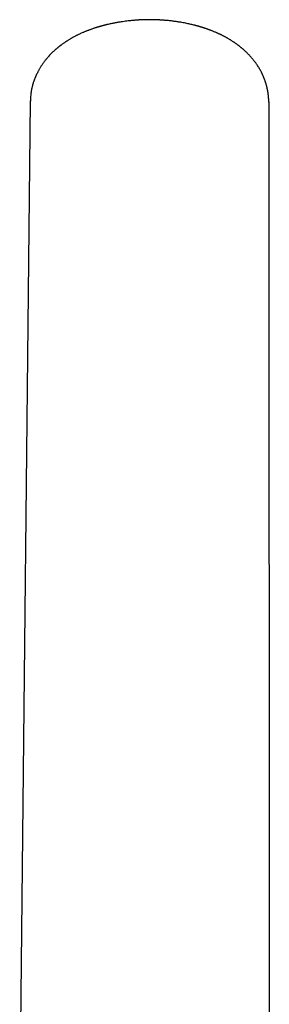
# Model space of a CAD drawing. Header units: millimetres. Extents: x 8 to 690, y 12 to 649.
# Tile 12 of 19: x 397 to 408, y 506 to 549. Entities that reach past the tile are written whole.
import ezdxf

# ---------------------------------------------------------------- set-up
doc = ezdxf.new("R2010")
doc.units = ezdxf.units.MM

msp = doc.modelspace()

# ---------------------------------------------------------------- linework, layer by layer
at = {"color": 7, "linetype": 'Continuous', "lineweight": 30}
for p, q in [((396.981, 500.889), (397.447, 545.476)), ((397.447, 545.476), (397.45, 545.506)), ((407.895, 545.462), (407.921, 500.889))]:
    msp.add_line(p, q, dxfattribs=at)
msp.add_open_spline([(407.898, 545.46), (407.898, 545.477), (407.898, 545.509), (407.896, 545.551), (407.895, 545.584), (407.894, 545.609), (407.892, 545.635), (407.89, 545.665), (407.887, 545.699), (407.885, 545.729), (407.882, 545.756), (407.879, 545.782), (407.875, 545.812), (407.871, 545.845), (407.865, 545.881), (407.861, 545.911), (407.856, 545.938), (407.851, 545.963), (407.846, 545.993), (407.839, 546.026), (407.832, 546.059), (407.826, 546.087), (407.82, 546.112), (407.813, 546.138), (407.805, 546.169), (407.796, 546.204), (407.786, 546.238), (407.778, 546.266), (407.771, 546.288), (407.765, 546.309), (407.757, 546.333), (407.747, 546.361), (407.735, 546.396), (407.723, 546.432), (407.71, 546.465), (407.699, 546.494), (407.689, 546.519), (407.679, 546.544), (407.667, 546.572), (407.653, 546.604), (407.636, 546.641), (407.619, 546.678), (407.603, 546.712), (407.588, 546.742), (407.57, 546.778), (407.545, 546.825), (407.51, 546.887), (407.471, 546.954), (407.429, 547.023), (407.386, 547.087), (407.345, 547.148), (407.304, 547.204), (407.262, 547.259), (407.218, 547.315), (407.172, 547.371), (407.124, 547.428), (407.074, 547.483), (407.023, 547.537), (406.972, 547.591), (406.918, 547.644), (406.866, 547.693), (406.815, 547.74), (406.781, 547.77), (406.755, 547.792), (406.738, 547.807), (406.717, 547.824), (406.693, 547.845), (406.665, 547.867), (406.639, 547.888), (406.616, 547.907), (406.592, 547.926), (406.563, 547.947), (406.531, 547.972), (406.498, 547.996), (406.465, 548.02), (406.43, 548.044), (406.394, 548.069), (406.356, 548.095), (406.316, 548.122), (406.276, 548.148), (406.238, 548.172), (406.199, 548.196), (406.157, 548.221), (406.112, 548.247), (406.069, 548.272), (406.03, 548.294), (405.993, 548.315), (405.958, 548.333), (405.923, 548.351), (405.886, 548.371), (405.845, 548.392), (405.803, 548.412), (405.763, 548.431), (405.722, 548.451), (405.681, 548.469), (405.637, 548.489), (405.589, 548.511), (405.535, 548.533), (405.479, 548.557), (405.428, 548.577), (405.382, 548.595), (405.345, 548.609), (405.311, 548.622), (405.278, 548.634), (405.242, 548.647), (405.203, 548.661), (405.164, 548.675), (405.127, 548.687), (405.095, 548.698), (405.068, 548.707), (405.042, 548.715), (405.012, 548.725), (404.978, 548.735), (404.942, 548.746), (404.903, 548.758), (404.861, 548.771), (404.816, 548.783), (404.775, 548.795), (404.739, 548.805), (404.711, 548.812), (404.689, 548.818), (404.668, 548.824), (404.643, 548.83), (404.598, 548.842), (404.531, 548.858), (404.442, 548.879), (404.348, 548.899), (404.249, 548.92), (404.145, 548.94), (404.049, 548.957), (403.96, 548.971), (403.881, 548.984), (403.799, 548.996), (403.715, 549.007), (403.628, 549.018), (403.541, 549.027), (403.457, 549.036), (403.382, 549.043), (403.319, 549.048), (403.265, 549.052), (403.224, 549.055), (403.193, 549.057), (403.168, 549.059), (403.14, 549.06), (403.101, 549.063), (403.048, 549.065), (402.98, 549.068), (402.902, 549.071), (402.814, 549.073), (402.728, 549.074), (402.647, 549.074), (402.574, 549.074), (402.501, 549.072), (402.433, 549.071), (402.373, 549.069), (402.322, 549.066), (402.281, 549.065), (402.249, 549.063), (402.226, 549.062), (402.208, 549.061), (402.192, 549.06), (402.174, 549.059), (402.14, 549.057), (402.091, 549.053), (402.025, 549.048), (401.953, 549.042), (401.875, 549.035), (401.782, 549.025), (401.674, 549.013), (401.55, 548.997), (401.418, 548.977), (401.278, 548.954), (401.131, 548.928), (400.978, 548.896), (400.862, 548.87), (400.784, 548.852), (400.75, 548.843), (400.722, 548.836), (400.7, 548.831), (400.68, 548.825), (400.655, 548.819), (400.623, 548.811), (400.584, 548.8), (400.542, 548.788), (400.5, 548.776), (400.459, 548.764), (400.42, 548.753), (400.384, 548.742), (400.353, 548.732), (400.326, 548.724), (400.303, 548.717), (400.277, 548.708), (400.242, 548.696), (400.197, 548.681), (400.146, 548.664), (400.093, 548.645), (400.041, 548.626), (399.99, 548.607), (399.943, 548.589), (399.897, 548.571), (399.849, 548.551), (399.797, 548.53), (399.74, 548.505), (399.682, 548.48), (399.626, 548.454), (399.576, 548.43), (399.529, 548.408), (399.485, 548.386), (399.439, 548.363), (399.393, 548.339), (399.345, 548.313), (399.3, 548.288), (399.259, 548.265), (399.221, 548.243), (399.182, 548.22), (399.14, 548.194), (399.092, 548.165), (399.051, 548.139), (399.018, 548.117), (398.993, 548.101), (398.967, 548.083), (398.932, 548.06), (398.892, 548.031), (398.849, 548.001), (398.812, 547.973), (398.777, 547.948), (398.749, 547.926), (398.727, 547.909), (398.71, 547.895), (398.691, 547.88), (398.67, 547.863), (398.65, 547.847), (398.631, 547.831), (398.611, 547.815), (398.589, 547.795), (398.563, 547.774), (398.538, 547.751), (398.516, 547.732), (398.497, 547.714), (398.479, 547.698), (398.449, 547.67), (398.406, 547.629), (398.35, 547.572), (398.292, 547.512), (398.235, 547.449), (398.185, 547.392), (398.141, 547.339), (398.101, 547.29), (398.061, 547.238), (398.019, 547.182), (397.98, 547.127), (397.944, 547.073), (397.91, 547.021), (397.878, 546.97), (397.85, 546.923), (397.824, 546.879), (397.798, 546.832), (397.769, 546.777), (397.743, 546.725), (397.722, 546.682), (397.708, 546.653), (397.696, 546.626), (397.685, 546.6), (397.673, 546.572), (397.659, 546.539), (397.645, 546.504), (397.631, 546.469), (397.62, 546.438), (397.61, 546.412), (397.599, 546.381), (397.584, 546.337), (397.568, 546.284), (397.553, 546.233), (397.54, 546.187), (397.527, 546.137), (397.514, 546.084), (397.503, 546.03), (397.493, 545.979), (397.484, 545.929), (397.477, 545.885), (397.471, 545.845), (397.466, 545.802), (397.458, 545.735), (397.453, 545.678), (397.45, 545.629), (397.449, 545.606), (397.448, 545.577), (397.447, 545.542), (397.446, 545.517), (397.446, 545.503)], degree=3, knots=[0, 0, 0, 0, 0.003767, 0.006803, 0.009105, 0.010745, 0.012304, 0.014822, 0.017307, 0.019539, 0.021515, 0.023236, 0.025226, 0.027995, 0.030669, 0.03299, 0.034791, 0.036596, 0.038675, 0.041395, 0.043983, 0.045961, 0.047752, 0.049616, 0.051953, 0.054771, 0.057578, 0.059626, 0.061179, 0.062735, 0.0644, 0.066721, 0.069479, 0.072502, 0.075115, 0.077334, 0.079272, 0.081187, 0.083267, 0.086006, 0.08907, 0.092205, 0.095085, 0.097536, 0.099651, 0.104085, 0.109416, 0.115545, 0.12145, 0.127451, 0.132845, 0.137936, 0.14313, 0.14845, 0.153904, 0.1595, 0.165248, 0.17066, 0.176219, 0.181933, 0.187694, 0.192443, 0.196934, 0.198465, 0.200028, 0.202046, 0.204522, 0.20734, 0.209891, 0.212089, 0.213934, 0.216795, 0.220016, 0.222955, 0.225925, 0.229226, 0.232318, 0.235666, 0.239503, 0.243017, 0.246157, 0.249359, 0.253097, 0.257043, 0.260691, 0.263977, 0.26693, 0.269909, 0.272445, 0.275529, 0.279081, 0.282481, 0.285623, 0.288562, 0.29218, 0.295376, 0.299005, 0.303456, 0.307833, 0.311937, 0.315276, 0.318205, 0.320451, 0.322989, 0.325698, 0.328554, 0.331557, 0.334461, 0.336855, 0.3386, 0.340397, 0.342582, 0.345131, 0.347777, 0.350445, 0.353675, 0.356935, 0.360052, 0.362601, 0.364567, 0.365948, 0.367369, 0.369108, 0.371164, 0.377057, 0.383289, 0.389822, 0.396657, 0.403802, 0.411269, 0.41648, 0.421837, 0.427338, 0.432984, 0.438774, 0.444708, 0.450437, 0.455351, 0.459571, 0.463097, 0.465932, 0.467675, 0.469165, 0.470981, 0.473169, 0.476932, 0.481383, 0.486509, 0.492308, 0.498782, 0.503337, 0.508175, 0.513166, 0.517664, 0.521584, 0.524923, 0.527683, 0.529703, 0.531235, 0.53228, 0.533166, 0.534364, 0.535879, 0.539814, 0.544173, 0.548943, 0.554126, 0.559722, 0.567462, 0.57581, 0.584706, 0.594161, 0.604181, 0.614767, 0.625651, 0.628511, 0.631013, 0.632966, 0.634367, 0.635646, 0.63727, 0.639628, 0.642467, 0.645625, 0.648663, 0.651614, 0.654414, 0.657061, 0.65944, 0.66137, 0.662865, 0.664443, 0.667207, 0.670619, 0.674411, 0.678373, 0.68249, 0.686296, 0.689775, 0.693252, 0.69672, 0.700932, 0.705153, 0.710016, 0.714561, 0.718435, 0.72199, 0.725787, 0.729152, 0.733023, 0.737077, 0.740985, 0.744398, 0.747403, 0.75048, 0.754296, 0.758381, 0.762803, 0.765144, 0.76714, 0.769367, 0.772169, 0.776421, 0.780359, 0.783725, 0.786864, 0.789931, 0.791631, 0.79313, 0.794901, 0.797068, 0.799123, 0.800849, 0.802601, 0.804767, 0.807479, 0.810126, 0.812341, 0.814148, 0.815936, 0.817842, 0.823247, 0.829339, 0.835851, 0.842177, 0.848313, 0.853009, 0.857619, 0.862466, 0.867909, 0.873119, 0.877675, 0.882427, 0.887098, 0.891083, 0.894663, 0.898395, 0.903129, 0.90846, 0.911365, 0.913676, 0.915723, 0.917759, 0.919957, 0.922573, 0.925556, 0.928383, 0.930828, 0.932776, 0.934586, 0.938023, 0.942958, 0.946908, 0.949657, 0.953427, 0.958204, 0.961606, 0.965322, 0.969607, 0.972506, 0.975182, 0.97836, 0.981962, 0.989689, 0.990923, 0.992549, 0.994605, 0.997089, 1, 1, 1, 1], dxfattribs=at)

doc.saveas('drawing.dxf')
